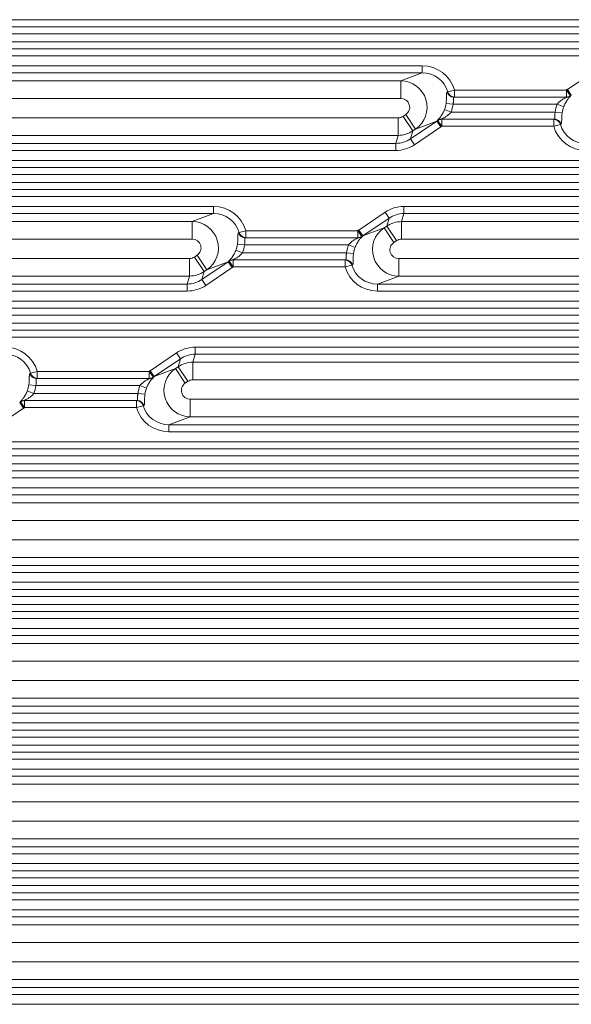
# Model space of a CAD drawing. Header units: millimetres. Extents: x 990 to 1809, y 0 to 562.
# Tile 89 of 256: x 1326 to 1342, y 351 to 379. Entities that reach past the tile are written whole.
import ezdxf

# ---------------------------------------------------------------- set-up
doc = ezdxf.new("R2010")
doc.units = ezdxf.units.MM
doc.layers.add('1', color=7, linetype='Continuous', true_color=0xffffff)

msp = doc.modelspace()

# ---------------------------------------------------------------- linework, layer by layer
at = {"layer": '1', "color": 7, "linetype": 'Continuous', "lineweight": 18}
for p, q in [((1217.076, 379.154), (1350.765, 379.154)), ((1217.081, 378.948), (1350.76, 378.948)), ((1350.756, 378.954), (1217.085, 378.954)), ((1350.763, 378.748), (1217.078, 378.748)), ((1217.078, 378.528), (1350.763, 378.528)), ((1350.757, 378.328), (1217.084, 378.328)), ((1217.088, 378.322), (1350.753, 378.322)), ((1350.746, 378.122), (1217.095, 378.122)), ((1229.938, 377.84), (1337.903, 377.84)), ((1337.903, 377.84), (1337.903, 377.64)), ((1337.903, 377.64), (1229.938, 377.64)), ((1337.296, 377.413), (1337.903, 377.64)), ((1342.027, 377.173), (1342.775, 377.677)), ((1230.545, 377.413), (1337.296, 377.413)), ((1337.296, 376.914), (1337.296, 377.413)), ((1342.139, 377.007), (1342.027, 377.173)), ((1337.296, 376.914), (1230.545, 376.914)), ((1338.612, 377.093), (1338.629, 377.1)), ((1338.819, 377.154), (1338.629, 377.1)), ((1338.819, 376.954), (1338.802, 376.948)), ((1338.802, 376.948), (1342, 376.948)), ((1338.819, 377.154), (1342.001, 377.154)), ((1338.819, 377.154), (1338.819, 376.954)), ((1342.001, 376.954), (1338.819, 376.954)), ((1342.001, 377.154), (1342.001, 376.954)), ((1342.118, 376.992), (1342.001, 377.154)), ((1338.778, 376.748), (1338.581, 376.774)), ((1341.738, 376.748), (1338.778, 376.748)), ((1341.923, 376.677), (1341.738, 376.748)), ((1230.622, 376.363), (1337.219, 376.363)), ((1337.219, 375.863), (1337.219, 376.363)), ((1337.359, 376.405), (1337.435, 376.457)), ((1337.638, 375.991), (1337.359, 376.405)), ((1337.714, 376.042), (1337.435, 376.457)), ((1341.657, 376.328), (1338.459, 376.328)), ((1338.459, 376.122), (1338.459, 376.322)), ((1338.459, 376.322), (1341.64, 376.322)), ((1338.722, 376.528), (1338.536, 376.599)), ((1338.722, 376.528), (1341.682, 376.528)), ((1341.64, 376.322), (1341.657, 376.328)), ((1341.64, 376.122), (1341.64, 376.322)), ((1341.878, 376.502), (1341.682, 376.528)), ((1337.572, 375.765), (1338.32, 376.269)), ((1337.714, 376.042), (1337.638, 375.991)), ((1338.432, 376.103), (1337.684, 375.599)), ((1338.32, 376.269), (1337.714, 376.042)), ((1338.432, 376.103), (1338.32, 376.269)), ((1338.459, 376.122), (1338.341, 376.284)), ((1341.64, 376.122), (1338.459, 376.122)), ((1341.83, 376.176), (1341.64, 376.122)), ((1341.847, 376.183), (1341.83, 376.176)), ((1337.219, 375.863), (1230.622, 375.863)), ((1337.153, 375.636), (1337.219, 375.863)), ((1337.638, 375.991), (1337.572, 375.765)), ((1337.684, 375.599), (1337.572, 375.765)), ((1230.688, 375.636), (1337.153, 375.636)), ((1337.153, 375.436), (1337.153, 375.636)), ((1337.153, 375.436), (1230.688, 375.436)), ((1217.084, 374.948), (1350.757, 374.948)), ((1350.753, 374.954), (1217.088, 374.954)), ((1217.095, 375.154), (1350.746, 375.154)), ((1350.763, 374.748), (1217.078, 374.748)), ((1217.078, 374.528), (1350.763, 374.528)), ((1350.757, 374.328), (1217.084, 374.328)), ((1217.088, 374.322), (1350.753, 374.322)), ((1350.746, 374.122), (1217.095, 374.122)), ((1235.865, 373.84), (1331.976, 373.84)), ((1331.976, 373.84), (1331.976, 373.64)), ((1337.379, 373.84), (1348.411, 373.84)), ((1337.379, 373.84), (1337.379, 373.64)), ((1331.976, 373.64), (1235.865, 373.64)), ((1331.368, 373.413), (1331.976, 373.64)), ((1336.1, 373.173), (1336.848, 373.677)), ((1336.96, 373.512), (1336.848, 373.677)), ((1337.379, 373.64), (1337.313, 373.413)), ((1348.411, 373.64), (1337.379, 373.64)), ((1236.473, 373.413), (1331.368, 373.413)), ((1331.368, 372.914), (1331.368, 373.413)), ((1336.96, 373.512), (1336.212, 373.007)), ((1336.818, 373.234), (1336.894, 373.285)), ((1336.894, 373.285), (1336.96, 373.512)), ((1336.894, 373.285), (1337.173, 372.871)), ((1337.313, 373.413), (1346.761, 373.413)), ((1337.313, 373.413), (1337.313, 372.914)), ((1332.685, 373.093), (1332.702, 373.1)), ((1332.892, 373.154), (1332.702, 373.1)), ((1332.892, 373.154), (1336.073, 373.154)), ((1332.892, 373.154), (1332.892, 372.954)), ((1336.073, 373.154), (1336.073, 372.954)), ((1336.191, 372.992), (1336.073, 373.154)), ((1336.212, 373.007), (1336.1, 373.173)), ((1336.212, 373.007), (1336.818, 373.234)), ((1336.818, 373.234), (1337.097, 372.82)), ((1331.368, 372.914), (1236.473, 372.914)), ((1332.85, 372.748), (1332.654, 372.774)), ((1335.81, 372.748), (1332.85, 372.748)), ((1332.892, 372.954), (1332.875, 372.948)), ((1332.875, 372.948), (1336.073, 372.948)), ((1336.073, 372.954), (1332.892, 372.954)), ((1335.996, 372.677), (1335.81, 372.748)), ((1337.173, 372.871), (1337.097, 372.82)), ((1346.761, 372.914), (1337.313, 372.914)), ((1331.431, 372.405), (1331.507, 372.457)), ((1331.711, 371.991), (1331.431, 372.405)), ((1331.787, 372.042), (1331.507, 372.457)), ((1332.794, 372.528), (1332.609, 372.599)), ((1332.794, 372.528), (1335.754, 372.528)), ((1335.951, 372.502), (1335.754, 372.528)), ((1236.549, 372.363), (1331.292, 372.363)), ((1331.292, 371.863), (1331.292, 372.363)), ((1331.645, 371.765), (1332.393, 372.269)), ((1332.393, 372.269), (1331.787, 372.042)), ((1332.505, 372.103), (1332.393, 372.269)), ((1332.531, 372.122), (1332.414, 372.284)), ((1335.73, 372.328), (1332.531, 372.328)), ((1332.531, 372.122), (1332.531, 372.322)), ((1332.531, 372.322), (1335.713, 372.322)), ((1335.713, 372.122), (1332.531, 372.122)), ((1335.713, 372.322), (1335.73, 372.328)), ((1335.713, 372.122), (1335.713, 372.322)), ((1335.903, 372.176), (1335.713, 372.122)), ((1335.92, 372.183), (1335.903, 372.176)), ((1337.236, 371.863), (1337.236, 372.363)), ((1337.236, 372.363), (1346.761, 372.363)), ((1331.292, 371.863), (1236.549, 371.863)), ((1331.226, 371.636), (1331.292, 371.863)), ((1331.711, 371.991), (1331.645, 371.765)), ((1331.787, 372.042), (1331.711, 371.991)), ((1332.505, 372.103), (1331.757, 371.599)), ((1337.236, 371.863), (1336.629, 371.636)), ((1346.761, 371.863), (1337.236, 371.863)), ((1236.615, 371.636), (1331.226, 371.636)), ((1331.226, 371.436), (1331.226, 371.636)), ((1331.757, 371.599), (1331.645, 371.765)), ((1336.629, 371.436), (1336.629, 371.636)), ((1336.629, 371.636), (1348.411, 371.636)), ((1331.226, 371.436), (1236.615, 371.436)), ((1348.411, 371.436), (1336.629, 371.436)), ((1217.095, 371.154), (1350.746, 371.154)), ((1350.763, 370.748), (1217.078, 370.748)), ((1217.084, 370.948), (1350.757, 370.948)), ((1350.753, 370.954), (1217.088, 370.954)), ((1217.078, 370.528), (1350.763, 370.528)), ((1350.757, 370.328), (1217.084, 370.328)), ((1217.088, 370.322), (1350.753, 370.322)), ((1350.746, 370.122), (1217.095, 370.122)), ((1330.173, 369.173), (1330.92, 369.677)), ((1331.032, 369.512), (1330.92, 369.677)), ((1331.452, 369.64), (1331.386, 369.413)), ((1331.452, 369.84), (1348.411, 369.84)), ((1331.452, 369.84), (1331.452, 369.64)), ((1348.411, 369.64), (1331.452, 369.64)), ((1331.032, 369.512), (1330.285, 369.007)), ((1330.966, 369.285), (1331.032, 369.512)), ((1331.386, 369.413), (1346.761, 369.413)), ((1331.386, 369.413), (1331.386, 368.914)), ((1326.757, 369.093), (1326.774, 369.1)), ((1326.965, 369.154), (1326.774, 369.1)), ((1326.965, 369.154), (1330.146, 369.154)), ((1326.965, 369.154), (1326.965, 368.954)), ((1330.146, 369.154), (1330.146, 368.954)), ((1330.263, 368.992), (1330.146, 369.154)), ((1330.285, 369.007), (1330.173, 369.173)), ((1330.285, 369.007), (1330.89, 369.234)), ((1330.89, 369.234), (1330.966, 369.285)), ((1330.89, 369.234), (1331.17, 368.82)), ((1330.966, 369.285), (1331.246, 368.871)), ((1326.923, 368.748), (1326.726, 368.774)), ((1326.965, 368.954), (1326.948, 368.948)), ((1326.948, 368.948), (1330.146, 368.948)), ((1330.146, 368.954), (1326.965, 368.954)), ((1331.246, 368.871), (1331.17, 368.82)), ((1346.761, 368.914), (1331.386, 368.914)), ((1326.867, 368.528), (1326.682, 368.599)), ((1326.867, 368.528), (1329.827, 368.528)), ((1329.883, 368.748), (1326.923, 368.748)), ((1330.024, 368.502), (1329.827, 368.528)), ((1330.068, 368.677), (1329.883, 368.748)), ((1326.577, 368.103), (1326.465, 368.269)), ((1326.604, 368.122), (1326.487, 368.284)), ((1329.802, 368.328), (1326.604, 368.328)), ((1326.604, 368.122), (1326.604, 368.322)), ((1326.604, 368.322), (1329.785, 368.322)), ((1329.785, 368.322), (1329.802, 368.328)), ((1329.785, 368.122), (1329.785, 368.322)), ((1331.309, 367.863), (1331.309, 368.363)), ((1331.309, 368.363), (1346.761, 368.363)), ((1326.577, 368.103), (1325.83, 367.599)), ((1329.785, 368.122), (1326.604, 368.122)), ((1329.976, 368.176), (1329.785, 368.122)), ((1329.993, 368.183), (1329.976, 368.176)), ((1331.309, 367.863), (1330.702, 367.636)), ((1346.761, 367.863), (1331.309, 367.863)), ((1330.702, 367.436), (1330.702, 367.636)), ((1330.702, 367.636), (1348.411, 367.636)), ((1348.411, 367.436), (1330.702, 367.436)), ((1217.095, 367.154), (1350.746, 367.154)), ((1217.084, 366.948), (1350.757, 366.948)), ((1350.753, 366.954), (1217.088, 366.954)), ((1350.763, 366.748), (1217.078, 366.748)), ((1217.078, 366.528), (1350.763, 366.528)), ((1350.757, 366.328), (1217.084, 366.328)), ((1217.088, 366.322), (1350.753, 366.322)), ((1350.746, 366.122), (1217.095, 366.122)), ((1325.525, 365.84), (1348.411, 365.84)), ((1325.458, 365.413), (1346.761, 365.413)), ((1348.411, 365.64), (1325.525, 365.64)), ((1346.761, 364.914), (1325.458, 364.914)), ((1325.382, 364.363), (1346.761, 364.363)), ((1346.761, 363.863), (1325.382, 363.863)), ((1324.774, 363.636), (1348.411, 363.636)), ((1348.411, 363.436), (1324.774, 363.436)), ((1217.084, 362.948), (1350.757, 362.948)), ((1350.753, 362.954), (1217.088, 362.954)), ((1217.095, 363.154), (1350.746, 363.154)), ((1350.763, 362.748), (1217.078, 362.748)), ((1217.078, 362.528), (1350.763, 362.528)), ((1350.757, 362.328), (1217.084, 362.328)), ((1217.088, 362.322), (1350.753, 362.322)), ((1350.746, 362.122), (1217.095, 362.122)), ((1319.597, 361.84), (1348.411, 361.84)), ((1348.411, 361.64), (1319.597, 361.64)), ((1319.531, 361.413), (1346.761, 361.413)), ((1346.761, 360.914), (1319.531, 360.914)), ((1319.455, 360.363), (1346.761, 360.363)), ((1346.761, 359.863), (1319.455, 359.863)), ((1318.847, 359.636), (1348.411, 359.636)), ((1348.411, 359.436), (1318.847, 359.436)), ((1217.095, 359.154), (1350.746, 359.154)), ((1350.763, 358.748), (1217.078, 358.748)), ((1217.084, 358.948), (1350.757, 358.948)), ((1350.753, 358.954), (1217.088, 358.954)), ((1217.078, 358.528), (1350.763, 358.528)), ((1350.757, 358.328), (1217.084, 358.328)), ((1217.088, 358.322), (1350.753, 358.322)), ((1350.746, 358.122), (1217.095, 358.122)), ((1313.67, 357.84), (1348.411, 357.84)), ((1348.411, 357.64), (1313.67, 357.64)), ((1313.604, 357.413), (1346.761, 357.413)), ((1346.761, 356.914), (1313.604, 356.914)), ((1313.527, 356.363), (1346.761, 356.363)), ((1312.92, 355.636), (1348.411, 355.636)), ((1346.761, 355.863), (1313.527, 355.863)), ((1348.411, 355.436), (1312.92, 355.436)), ((1217.095, 355.154), (1350.746, 355.154)), ((1217.084, 354.948), (1350.757, 354.948)), ((1350.753, 354.954), (1217.088, 354.954)), ((1350.763, 354.748), (1217.078, 354.748)), ((1217.078, 354.528), (1350.763, 354.528)), ((1350.757, 354.328), (1217.084, 354.328)), ((1217.088, 354.322), (1350.753, 354.322)), ((1350.746, 354.122), (1217.095, 354.122)), ((1307.743, 353.84), (1348.411, 353.84)), ((1348.411, 353.64), (1307.743, 353.64)), ((1307.677, 353.413), (1346.761, 353.413)), ((1346.761, 352.914), (1307.677, 352.914)), ((1307.6, 352.363), (1346.761, 352.363)), ((1346.761, 351.863), (1307.6, 351.863)), ((1306.993, 351.636), (1348.411, 351.636)), ((1348.411, 351.436), (1306.993, 351.436)), ((1217.095, 351.154), (1350.746, 351.154))]:
    msp.add_line(p, q, dxfattribs=at)
for centre, major_axis, ratio, start_param, end_param in [((1337.896, 376.889), (0.9, 0.337), 0.988999, 6.204361, 7.492344), ((1337.896, 376.889), (0.714, 0.267), 0.983262, 6.204361, 7.492344), ((1337.294, 376.663), (-0.263, 0.702), 0.996374, 3.379769, 5.921548), ((1342.563, 376.388), (-0.9, -0.337), 0.988999, 4.950565, 4.984586), ((1337.294, 376.663), (0.237, 0.089), 0.988999, 4.950565, 7.492344), ((1338.802, 377.148), (-0.07, 0.187), 0.988999, 1.491972, 2.779955), ((1338.819, 377.154), (-0.07, 0.187), 0.988999, 1.491972, 2.779955), ((1342, 377.148), (-0.2, -0.008), 0.998628, 1.532579, 2.181179), ((1343.588, 376.571), (-1.586, 0.391), 0.171067, 0.026958, 0.049124), ((1342.001, 377.154), (-0.199, 0.017), 0.99862, 1.655923, 2.282695), ((1342.563, 376.388), (0.714, 0.267), 0.983264, 1.809021, 1.843042), ((1343.588, 376.771), (-1.476, 0.238), 0.094824, 0.107237, 0.129403), ((1337.826, 376.862), (0.714, 0.267), 0.983262, 5.562209, 5.8013), ((1337.826, 376.862), (0.9, 0.337), 0.988999, 5.562209, 5.8013), ((1342.633, 376.414), (-0.9, -0.337), 0.988999, 5.562209, 5.8013), ((1342.633, 376.414), (0.714, 0.267), 0.983262, 2.420616, 2.659707), ((1337.219, 376.613), (-0.07, -0.24), 0.998514, 0.282449, 0.87576), ((1338.459, 376.128), (-0.2, -0.008), 0.998628, 4.674171, 5.322772), ((1338.459, 376.122), (-0.199, 0.017), 0.99862, 4.797516, 5.424288), ((1336.872, 376.705), (-1.586, 0.391), 0.171067, 3.168551, 3.190717), ((1341.64, 376.122), (-0.07, 0.187), 0.988999, 4.633564, 5.921548), ((1341.657, 376.128), (-0.07, 0.187), 0.988999, 4.633564, 5.921548), ((1337.896, 376.889), (0.714, 0.267), 0.983265, 4.95062, 4.984641), ((1336.872, 376.505), (-1.476, 0.238), 0.094824, 3.24883, 3.270997), ((1337.896, 376.889), (0.9, 0.337), 0.988999, 4.950565, 4.984586), ((1342.563, 376.388), (-0.9, -0.337), 0.988999, 6.204361, 7.492344), ((1342.563, 376.388), (0.714, 0.267), 0.983262, 3.062768, 4.350752), ((1337.154, 376.388), (0.21, 0.722), 0.997724, 3.424042, 4.017353), ((1337.219, 376.613), (-0.72, 0.209), 0.999505, 1.853245, 2.446557), ((1337.154, 376.388), (-0.266, -0.914), 0.998514, 0.282449, 0.87576), ((1331.969, 372.889), (0.9, 0.337), 0.988999, 6.204361, 7.492344), ((1337.378, 372.889), (0.266, 0.914), 0.998514, 0.282449, 0.87576), ((1331.969, 372.889), (0.714, 0.267), 0.983262, 6.204361, 7.492344), ((1337.378, 372.889), (0.21, 0.722), 0.997724, 0.282449, 0.87576), ((1331.366, 372.663), (-0.263, 0.702), 0.996374, 3.379769, 5.921548), ((1337.313, 372.663), (-0.72, 0.209), 0.999505, 4.994838, 5.588149), ((1332.875, 373.148), (-0.07, 0.187), 0.988999, 1.491972, 2.779955), ((1332.892, 373.154), (-0.07, 0.187), 0.988999, 1.491972, 2.779955), ((1336.636, 372.388), (-0.9, -0.337), 0.988999, 4.950565, 4.984586), ((1336.073, 373.154), (-0.199, 0.017), 0.99862, 1.655923, 2.282695), ((1336.073, 373.148), (-0.2, -0.008), 0.998628, 1.532579, 2.181179), ((1336.636, 372.388), (0.714, 0.267), 0.98326, 1.808948, 1.842969), ((1337.66, 372.771), (-1.476, 0.238), 0.094824, 0.107238, 0.129404), ((1337.238, 372.613), (-0.263, 0.702), 0.996374, 0.238176, 2.779955), ((1331.366, 372.663), (0.237, 0.089), 0.988999, 4.950565, 7.492344), ((1331.899, 372.862), (0.714, 0.267), 0.983262, 5.562209, 5.8013), ((1331.899, 372.862), (0.9, 0.337), 0.988999, 5.562209, 5.8013), ((1336.706, 372.414), (-0.9, -0.337), 0.988999, 5.562209, 5.8013), ((1337.66, 372.571), (-1.586, 0.391), 0.171068, 0.026958, 0.049125), ((1337.238, 372.613), (-0.237, -0.089), 0.988999, 4.950565, 7.492344), ((1337.313, 372.663), (0.07, 0.24), 0.998514, 0.282449, 0.87576), ((1331.292, 372.613), (-0.07, -0.24), 0.998514, 0.282449, 0.87576), ((1336.706, 372.414), (0.714, 0.267), 0.983262, 2.420616, 2.659707), ((1331.969, 372.889), (0.714, 0.267), 0.983262, 4.950568, 4.984589), ((1332.531, 372.128), (-0.2, -0.008), 0.998628, 4.674171, 5.322772), ((1330.944, 372.505), (-1.476, 0.238), 0.094824, 3.24883, 3.270997), ((1332.531, 372.122), (-0.199, 0.017), 0.99862, 4.797516, 5.424288), ((1331.969, 372.889), (0.9, 0.337), 0.988999, 4.950565, 4.984586), ((1330.944, 372.705), (-1.586, 0.391), 0.171067, 3.168551, 3.190717), ((1335.713, 372.122), (-0.07, 0.187), 0.988999, 4.633564, 5.921548), ((1336.636, 372.388), (-0.9, -0.337), 0.988999, 6.204361, 7.492344), ((1335.73, 372.128), (-0.07, 0.187), 0.988999, 4.633564, 5.921548), ((1336.636, 372.388), (0.714, 0.267), 0.983262, 3.062768, 4.350752), ((1331.292, 372.613), (-0.72, 0.209), 0.999505, 1.853245, 2.446557), ((1331.226, 372.388), (0.21, 0.722), 0.997724, 3.424042, 4.017353), ((1331.226, 372.388), (-0.266, -0.914), 0.998514, 0.282449, 0.87576), ((1326.042, 368.889), (0.9, 0.337), 0.988999, 6.204361, 7.492344), ((1326.042, 368.889), (0.714, 0.267), 0.983262, 6.204361, 7.492344), ((1331.451, 368.889), (0.266, 0.914), 0.998514, 0.282449, 0.87576), ((1331.451, 368.889), (0.21, 0.722), 0.997724, 0.282449, 0.87576), ((1331.386, 368.663), (-0.72, 0.209), 0.999505, 4.994838, 5.588149), ((1326.948, 369.148), (-0.07, 0.187), 0.988999, 1.491972, 2.779955), ((1326.965, 369.154), (-0.07, 0.187), 0.988999, 1.491972, 2.779955), ((1330.709, 368.388), (-0.9, -0.337), 0.988999, 4.950565, 4.984586), ((1331.311, 368.613), (-0.263, 0.702), 0.996374, 0.238176, 2.779955), ((1325.972, 368.862), (0.714, 0.267), 0.983262, 5.562209, 5.8013), ((1330.146, 369.154), (-0.199, 0.017), 0.99862, 1.655923, 2.282695), ((1330.146, 369.148), (-0.2, -0.008), 0.998628, 1.532579, 2.181179), ((1331.733, 368.571), (-1.586, 0.391), 0.171068, 0.026958, 0.049125), ((1330.709, 368.388), (0.714, 0.267), 0.983262, 1.808982, 1.843003), ((1331.733, 368.771), (-1.476, 0.238), 0.094823, 0.107236, 0.129402), ((1331.311, 368.613), (-0.237, -0.089), 0.988999, 4.950565, 7.492344), ((1331.386, 368.663), (0.07, 0.24), 0.998514, 0.282449, 0.87576), ((1325.972, 368.862), (0.9, 0.337), 0.988999, 5.562209, 5.8013), ((1330.779, 368.414), (-0.9, -0.337), 0.988999, 5.562209, 5.8013), ((1330.779, 368.414), (0.714, 0.267), 0.983262, 2.420616, 2.659707), ((1326.042, 368.889), (0.714, 0.267), 0.983263, 4.950582, 4.984603), ((1326.604, 368.128), (-0.2, -0.008), 0.998628, 4.674171, 5.322772), ((1325.017, 368.505), (-1.476, 0.238), 0.094824, 3.24883, 3.270997), ((1326.604, 368.122), (-0.199, 0.017), 0.99862, 4.797516, 5.424288), ((1325.017, 368.705), (-1.586, 0.391), 0.171067, 3.168551, 3.190717), ((1329.785, 368.122), (-0.07, 0.187), 0.988999, 4.633564, 5.921548), ((1329.802, 368.128), (-0.07, 0.187), 0.988999, 4.633564, 5.921548), ((1326.042, 368.889), (0.9, 0.337), 0.988999, 4.950565, 4.984586), ((1330.709, 368.388), (-0.9, -0.337), 0.988999, 6.204361, 7.492344), ((1330.709, 368.388), (0.714, 0.267), 0.983262, 3.062768, 4.350752)]:
    msp.add_ellipse(centre, major_axis=major_axis, ratio=ratio, start_param=start_param, end_param=end_param, dxfattribs=at)
for points, knots in [([(1338.581, 376.774), (1338.582, 376.785), (1338.584, 376.797), (1338.586, 376.819), (1338.587, 376.83), (1338.59, 376.863), (1338.591, 376.884), (1338.592, 376.914), (1338.592, 376.923), (1338.593, 376.942), (1338.593, 376.95), (1338.593, 376.976), (1338.593, 376.991), (1338.594, 377.012), (1338.594, 377.018), (1338.595, 377.03), (1338.595, 377.036), (1338.596, 377.052), (1338.597, 377.061), (1338.599, 377.072), (1338.6, 377.075), (1338.602, 377.081), (1338.603, 377.083), (1338.606, 377.09), (1338.609, 377.092), (1338.612, 377.093)], [0, 0, 0, 0, 0.0625, 0.0625, 0.125, 0.125, 0.25, 0.25, 0.3125, 0.3125, 0.375, 0.375, 0.5, 0.5, 0.5625, 0.5625, 0.625, 0.625, 0.75, 0.75, 0.8125, 0.8125, 0.875, 0.875, 1, 1, 1, 1]), ([(1338.802, 376.948), (1338.799, 376.947), (1338.796, 376.946), (1338.793, 376.941), (1338.792, 376.939), (1338.79, 376.935), (1338.79, 376.933), (1338.789, 376.925), (1338.788, 376.919), (1338.788, 376.904), (1338.789, 376.895), (1338.789, 376.877), (1338.79, 376.867), (1338.79, 376.851), (1338.79, 376.845), (1338.79, 376.834), (1338.789, 376.828), (1338.788, 376.81), (1338.787, 376.798), (1338.783, 376.773), (1338.781, 376.761), (1338.778, 376.748)], [0, 0, 0, 0, 0.125, 0.125, 0.1875, 0.1875, 0.25, 0.25, 0.375, 0.375, 0.5, 0.5, 0.625, 0.625, 0.6875, 0.6875, 0.75, 0.75, 0.875, 0.875, 1, 1, 1, 1]), ([(1341.738, 376.748), (1341.748, 376.762), (1341.759, 376.775), (1341.782, 376.799), (1341.794, 376.811), (1341.819, 376.833), (1341.831, 376.843), (1341.856, 376.862), (1341.869, 376.871), (1341.895, 376.888), (1341.907, 376.896), (1341.932, 376.911), (1341.944, 376.918), (1341.961, 376.927), (1341.967, 376.93), (1341.977, 376.935), (1341.982, 376.937), (1341.99, 376.942), (1341.994, 376.944), (1341.999, 376.947), (1342.001, 376.948), (1342, 376.948)], [0, 0, 0, 0, 0.125, 0.125, 0.25, 0.25, 0.375, 0.375, 0.5, 0.5, 0.625, 0.625, 0.75, 0.75, 0.8125, 0.8125, 0.875, 0.875, 0.9375, 0.9375, 1, 1, 1, 1]), ([(1342.121, 376.989), (1342.122, 376.988), (1342.12, 376.985), (1342.113, 376.977), (1342.108, 376.971), (1342.097, 376.96), (1342.094, 376.956), (1342.085, 376.946), (1342.081, 376.941), (1342.068, 376.926), (1342.058, 376.914), (1342.042, 376.894), (1342.037, 376.887), (1342.026, 376.872), (1342.021, 376.864), (1342.004, 376.839), (1341.994, 376.822), (1341.977, 376.793), (1341.972, 376.783), (1341.961, 376.763), (1341.951, 376.743), (1341.941, 376.721), (1341.932, 376.699), (1341.927, 376.688), (1341.923, 376.677)], [0, 0, 0, 0, 0.125, 0.125, 0.25, 0.25, 0.3125, 0.3125, 0.375, 0.375, 0.5, 0.5, 0.5625, 0.5625, 0.625, 0.625, 0.75, 0.75, 0.8125, 0.8125, 0.875, 0.9375, 0.9375, 1, 1, 1, 1]), ([(1338.338, 376.288), (1338.337, 376.288), (1338.339, 376.291), (1338.346, 376.299), (1338.351, 376.305), (1338.362, 376.317), (1338.366, 376.321), (1338.374, 376.33), (1338.378, 376.335), (1338.392, 376.35), (1338.401, 376.362), (1338.417, 376.383), (1338.422, 376.39), (1338.433, 376.405), (1338.439, 376.412), (1338.455, 376.437), (1338.466, 376.454), (1338.482, 376.483), (1338.487, 376.493), (1338.498, 376.513), (1338.508, 376.534), (1338.518, 376.555), (1338.527, 376.577), (1338.532, 376.588), (1338.536, 376.599)], [0, 0, 0, 0, 0.125, 0.125, 0.25, 0.25, 0.3125, 0.3125, 0.375, 0.375, 0.5, 0.5, 0.5625, 0.5625, 0.625, 0.625, 0.75, 0.75, 0.8125, 0.8125, 0.875, 0.9375, 0.9375, 1, 1, 1, 1]), ([(1338.722, 376.528), (1338.711, 376.514), (1338.7, 376.502), (1338.677, 376.477), (1338.665, 376.465), (1338.641, 376.443), (1338.628, 376.433), (1338.603, 376.414), (1338.59, 376.405), (1338.565, 376.388), (1338.552, 376.38), (1338.527, 376.365), (1338.515, 376.359), (1338.498, 376.349), (1338.492, 376.347), (1338.482, 376.341), (1338.477, 376.339), (1338.469, 376.334), (1338.465, 376.333), (1338.46, 376.33), (1338.459, 376.329), (1338.459, 376.328)], [0, 0, 0, 0, 0.125, 0.125, 0.25, 0.25, 0.375, 0.375, 0.5, 0.5, 0.625, 0.625, 0.75, 0.75, 0.8125, 0.8125, 0.875, 0.875, 0.9375, 0.9375, 1, 1, 1, 1]), ([(1341.657, 376.328), (1341.66, 376.329), (1341.663, 376.331), (1341.666, 376.335), (1341.667, 376.337), (1341.669, 376.341), (1341.669, 376.343), (1341.671, 376.351), (1341.671, 376.358), (1341.671, 376.372), (1341.671, 376.381), (1341.67, 376.399), (1341.67, 376.409), (1341.669, 376.425), (1341.669, 376.431), (1341.67, 376.442), (1341.67, 376.448), (1341.671, 376.466), (1341.672, 376.478), (1341.676, 376.503), (1341.678, 376.515), (1341.682, 376.528)], [0, 0, 0, 0, 0.125, 0.125, 0.1875, 0.1875, 0.25, 0.25, 0.375, 0.375, 0.5, 0.5, 0.625, 0.625, 0.6875, 0.6875, 0.75, 0.75, 0.875, 0.875, 1, 1, 1, 1]), ([(1341.878, 376.502), (1341.877, 376.491), (1341.875, 376.48), (1341.873, 376.457), (1341.872, 376.446), (1341.87, 376.413), (1341.868, 376.392), (1341.867, 376.363), (1341.867, 376.353), (1341.867, 376.335), (1341.866, 376.326), (1341.866, 376.3), (1341.866, 376.285), (1341.865, 376.265), (1341.865, 376.258), (1341.865, 376.246), (1341.864, 376.24), (1341.863, 376.225), (1341.862, 376.216), (1341.86, 376.205), (1341.859, 376.201), (1341.857, 376.196), (1341.856, 376.193), (1341.853, 376.187), (1341.85, 376.184), (1341.847, 376.183)], [0, 0, 0, 0, 0.0625, 0.0625, 0.125, 0.125, 0.25, 0.25, 0.3125, 0.3125, 0.375, 0.375, 0.5, 0.5, 0.5625, 0.5625, 0.625, 0.625, 0.75, 0.75, 0.8125, 0.8125, 0.875, 0.875, 1, 1, 1, 1]), ([(1332.654, 372.774), (1332.655, 372.785), (1332.656, 372.797), (1332.659, 372.819), (1332.66, 372.83), (1332.662, 372.863), (1332.664, 372.884), (1332.665, 372.914), (1332.665, 372.923), (1332.665, 372.942), (1332.666, 372.95), (1332.666, 372.976), (1332.666, 372.991), (1332.667, 373.012), (1332.667, 373.018), (1332.667, 373.03), (1332.668, 373.036), (1332.669, 373.052), (1332.67, 373.061), (1332.672, 373.072), (1332.673, 373.075), (1332.674, 373.081), (1332.675, 373.083), (1332.679, 373.09), (1332.682, 373.092), (1332.685, 373.093)], [0, 0, 0, 0, 0.0625, 0.0625, 0.125, 0.125, 0.25, 0.25, 0.3125, 0.3125, 0.375, 0.375, 0.5, 0.5, 0.5625, 0.5625, 0.625, 0.625, 0.75, 0.75, 0.8125, 0.8125, 0.875, 0.875, 1, 1, 1, 1]), ([(1336.194, 372.989), (1336.195, 372.988), (1336.193, 372.985), (1336.186, 372.977), (1336.181, 372.971), (1336.17, 372.96), (1336.166, 372.956), (1336.158, 372.946), (1336.154, 372.941), (1336.14, 372.926), (1336.13, 372.914), (1336.115, 372.894), (1336.11, 372.887), (1336.099, 372.872), (1336.093, 372.864), (1336.077, 372.839), (1336.066, 372.822), (1336.05, 372.793), (1336.045, 372.783), (1336.034, 372.763), (1336.024, 372.743), (1336.014, 372.721), (1336.005, 372.699), (1336, 372.688), (1335.996, 372.677)], [0, 0, 0, 0, 0.125, 0.125, 0.25, 0.25, 0.3125, 0.3125, 0.375, 0.375, 0.5, 0.5, 0.5625, 0.5625, 0.625, 0.625, 0.75, 0.75, 0.8125, 0.8125, 0.875, 0.9375, 0.9375, 1, 1, 1, 1]), ([(1332.875, 372.948), (1332.871, 372.947), (1332.869, 372.946), (1332.866, 372.941), (1332.865, 372.939), (1332.863, 372.935), (1332.863, 372.933), (1332.861, 372.925), (1332.861, 372.919), (1332.861, 372.904), (1332.861, 372.895), (1332.862, 372.877), (1332.862, 372.867), (1332.863, 372.851), (1332.862, 372.845), (1332.862, 372.834), (1332.862, 372.828), (1332.861, 372.81), (1332.86, 372.798), (1332.856, 372.773), (1332.853, 372.761), (1332.85, 372.748)], [0, 0, 0, 0, 0.125, 0.125, 0.1875, 0.1875, 0.25, 0.25, 0.375, 0.375, 0.5, 0.5, 0.625, 0.625, 0.6875, 0.6875, 0.75, 0.75, 0.875, 0.875, 1, 1, 1, 1]), ([(1335.81, 372.748), (1335.821, 372.762), (1335.832, 372.775), (1335.855, 372.799), (1335.867, 372.811), (1335.891, 372.833), (1335.904, 372.843), (1335.929, 372.862), (1335.942, 372.871), (1335.967, 372.888), (1335.98, 372.896), (1336.005, 372.911), (1336.017, 372.918), (1336.034, 372.927), (1336.039, 372.93), (1336.05, 372.935), (1336.055, 372.937), (1336.063, 372.942), (1336.067, 372.944), (1336.072, 372.947), (1336.073, 372.948), (1336.073, 372.948)], [0, 0, 0, 0, 0.125, 0.125, 0.25, 0.25, 0.375, 0.375, 0.5, 0.5, 0.625, 0.625, 0.75, 0.75, 0.8125, 0.8125, 0.875, 0.875, 0.9375, 0.9375, 1, 1, 1, 1]), ([(1332.411, 372.288), (1332.41, 372.288), (1332.411, 372.291), (1332.419, 372.299), (1332.424, 372.305), (1332.434, 372.317), (1332.438, 372.321), (1332.446, 372.33), (1332.451, 372.335), (1332.464, 372.35), (1332.474, 372.362), (1332.49, 372.383), (1332.495, 372.39), (1332.506, 372.405), (1332.511, 372.412), (1332.528, 372.437), (1332.538, 372.454), (1332.555, 372.483), (1332.56, 372.493), (1332.57, 372.513), (1332.581, 372.534), (1332.59, 372.555), (1332.6, 372.577), (1332.605, 372.588), (1332.609, 372.599)], [0, 0, 0, 0, 0.125, 0.125, 0.25, 0.25, 0.3125, 0.3125, 0.375, 0.375, 0.5, 0.5, 0.5625, 0.5625, 0.625, 0.625, 0.75, 0.75, 0.8125, 0.8125, 0.875, 0.9375, 0.9375, 1, 1, 1, 1]), ([(1332.794, 372.528), (1332.784, 372.514), (1332.773, 372.502), (1332.75, 372.477), (1332.738, 372.465), (1332.713, 372.443), (1332.701, 372.433), (1332.676, 372.414), (1332.663, 372.405), (1332.637, 372.388), (1332.625, 372.38), (1332.6, 372.365), (1332.588, 372.359), (1332.571, 372.349), (1332.565, 372.347), (1332.555, 372.341), (1332.55, 372.339), (1332.542, 372.334), (1332.538, 372.333), (1332.533, 372.33), (1332.531, 372.329), (1332.531, 372.328)], [0, 0, 0, 0, 0.125, 0.125, 0.25, 0.25, 0.375, 0.375, 0.5, 0.5, 0.625, 0.625, 0.75, 0.75, 0.8125, 0.8125, 0.875, 0.875, 0.9375, 0.9375, 1, 1, 1, 1]), ([(1335.73, 372.328), (1335.733, 372.329), (1335.736, 372.331), (1335.739, 372.335), (1335.74, 372.337), (1335.741, 372.341), (1335.742, 372.343), (1335.743, 372.351), (1335.744, 372.358), (1335.744, 372.372), (1335.743, 372.381), (1335.743, 372.399), (1335.742, 372.409), (1335.742, 372.425), (1335.742, 372.431), (1335.742, 372.442), (1335.743, 372.448), (1335.744, 372.466), (1335.745, 372.478), (1335.749, 372.503), (1335.751, 372.515), (1335.754, 372.528)], [0, 0, 0, 0, 0.125, 0.125, 0.1875, 0.1875, 0.25, 0.25, 0.375, 0.375, 0.5, 0.5, 0.625, 0.625, 0.6875, 0.6875, 0.75, 0.75, 0.875, 0.875, 1, 1, 1, 1]), ([(1335.951, 372.502), (1335.95, 372.491), (1335.948, 372.48), (1335.946, 372.457), (1335.945, 372.446), (1335.942, 372.413), (1335.941, 372.392), (1335.94, 372.363), (1335.94, 372.353), (1335.939, 372.335), (1335.939, 372.326), (1335.939, 372.3), (1335.938, 372.285), (1335.938, 372.265), (1335.938, 372.258), (1335.937, 372.246), (1335.937, 372.24), (1335.936, 372.225), (1335.935, 372.216), (1335.933, 372.205), (1335.932, 372.201), (1335.93, 372.196), (1335.929, 372.193), (1335.926, 372.187), (1335.923, 372.184), (1335.92, 372.183)], [0, 0, 0, 0, 0.0625, 0.0625, 0.125, 0.125, 0.25, 0.25, 0.3125, 0.3125, 0.375, 0.375, 0.5, 0.5, 0.5625, 0.5625, 0.625, 0.625, 0.75, 0.75, 0.8125, 0.8125, 0.875, 0.875, 1, 1, 1, 1]), ([(1326.726, 368.774), (1326.728, 368.785), (1326.729, 368.797), (1326.732, 368.819), (1326.733, 368.83), (1326.735, 368.863), (1326.736, 368.884), (1326.737, 368.914), (1326.738, 368.923), (1326.738, 368.942), (1326.738, 368.95), (1326.739, 368.976), (1326.739, 368.991), (1326.739, 369.012), (1326.74, 369.018), (1326.74, 369.03), (1326.74, 369.036), (1326.741, 369.052), (1326.742, 369.061), (1326.745, 369.072), (1326.745, 369.075), (1326.747, 369.081), (1326.748, 369.083), (1326.752, 369.09), (1326.754, 369.092), (1326.757, 369.093)], [0, 0, 0, 0, 0.0625, 0.0625, 0.125, 0.125, 0.25, 0.25, 0.3125, 0.3125, 0.375, 0.375, 0.5, 0.5, 0.5625, 0.5625, 0.625, 0.625, 0.75, 0.75, 0.8125, 0.8125, 0.875, 0.875, 1, 1, 1, 1]), ([(1326.948, 368.948), (1326.944, 368.947), (1326.941, 368.946), (1326.938, 368.941), (1326.937, 368.939), (1326.936, 368.935), (1326.935, 368.933), (1326.934, 368.925), (1326.934, 368.919), (1326.934, 368.904), (1326.934, 368.895), (1326.935, 368.877), (1326.935, 368.867), (1326.935, 368.851), (1326.935, 368.845), (1326.935, 368.834), (1326.935, 368.828), (1326.934, 368.81), (1326.933, 368.798), (1326.929, 368.773), (1326.926, 368.761), (1326.923, 368.748)], [0, 0, 0, 0, 0.125, 0.125, 0.1875, 0.1875, 0.25, 0.25, 0.375, 0.375, 0.5, 0.5, 0.625, 0.625, 0.6875, 0.6875, 0.75, 0.75, 0.875, 0.875, 1, 1, 1, 1]), ([(1329.883, 368.748), (1329.894, 368.762), (1329.905, 368.775), (1329.927, 368.799), (1329.939, 368.811), (1329.964, 368.833), (1329.977, 368.843), (1330.002, 368.862), (1330.015, 368.871), (1330.04, 368.888), (1330.053, 368.896), (1330.077, 368.911), (1330.089, 368.918), (1330.107, 368.927), (1330.112, 368.93), (1330.122, 368.935), (1330.127, 368.937), (1330.136, 368.942), (1330.139, 368.944), (1330.144, 368.947), (1330.146, 368.948), (1330.146, 368.948)], [0, 0, 0, 0, 0.125, 0.125, 0.25, 0.25, 0.375, 0.375, 0.5, 0.5, 0.625, 0.625, 0.75, 0.75, 0.8125, 0.8125, 0.875, 0.875, 0.9375, 0.9375, 1, 1, 1, 1]), ([(1330.267, 368.989), (1330.267, 368.988), (1330.266, 368.985), (1330.259, 368.977), (1330.253, 368.971), (1330.243, 368.96), (1330.239, 368.956), (1330.231, 368.946), (1330.227, 368.941), (1330.213, 368.926), (1330.203, 368.914), (1330.188, 368.894), (1330.182, 368.887), (1330.172, 368.872), (1330.166, 368.864), (1330.15, 368.839), (1330.139, 368.822), (1330.123, 368.793), (1330.117, 368.783), (1330.107, 368.763), (1330.097, 368.743), (1330.087, 368.721), (1330.077, 368.699), (1330.073, 368.688), (1330.068, 368.677)], [0, 0, 0, 0, 0.125, 0.125, 0.25, 0.25, 0.3125, 0.3125, 0.375, 0.375, 0.5, 0.5, 0.5625, 0.5625, 0.625, 0.625, 0.75, 0.75, 0.8125, 0.8125, 0.875, 0.9375, 0.9375, 1, 1, 1, 1]), ([(1326.483, 368.288), (1326.483, 368.288), (1326.484, 368.291), (1326.491, 368.299), (1326.497, 368.305), (1326.507, 368.317), (1326.511, 368.321), (1326.519, 368.33), (1326.524, 368.335), (1326.537, 368.35), (1326.547, 368.362), (1326.562, 368.383), (1326.568, 368.39), (1326.579, 368.405), (1326.584, 368.412), (1326.6, 368.437), (1326.611, 368.454), (1326.627, 368.483), (1326.633, 368.493), (1326.643, 368.513), (1326.653, 368.534), (1326.663, 368.555), (1326.673, 368.577), (1326.677, 368.588), (1326.682, 368.599)], [0, 0, 0, 0, 0.125, 0.125, 0.25, 0.25, 0.3125, 0.3125, 0.375, 0.375, 0.5, 0.5, 0.5625, 0.5625, 0.625, 0.625, 0.75, 0.75, 0.8125, 0.8125, 0.875, 0.9375, 0.9375, 1, 1, 1, 1]), ([(1326.867, 368.528), (1326.857, 368.514), (1326.846, 368.502), (1326.823, 368.477), (1326.811, 368.465), (1326.786, 368.443), (1326.774, 368.433), (1326.748, 368.414), (1326.736, 368.405), (1326.71, 368.388), (1326.697, 368.38), (1326.673, 368.365), (1326.661, 368.359), (1326.643, 368.349), (1326.638, 368.347), (1326.628, 368.341), (1326.623, 368.339), (1326.614, 368.334), (1326.611, 368.333), (1326.606, 368.33), (1326.604, 368.329), (1326.604, 368.328)], [0, 0, 0, 0, 0.125, 0.125, 0.25, 0.25, 0.375, 0.375, 0.5, 0.5, 0.625, 0.625, 0.75, 0.75, 0.8125, 0.8125, 0.875, 0.875, 0.9375, 0.9375, 1, 1, 1, 1]), ([(1329.802, 368.328), (1329.806, 368.329), (1329.809, 368.331), (1329.812, 368.335), (1329.813, 368.337), (1329.814, 368.341), (1329.815, 368.343), (1329.816, 368.351), (1329.816, 368.358), (1329.816, 368.372), (1329.816, 368.381), (1329.815, 368.399), (1329.815, 368.409), (1329.815, 368.425), (1329.815, 368.431), (1329.815, 368.442), (1329.815, 368.448), (1329.816, 368.466), (1329.818, 368.478), (1329.821, 368.503), (1329.824, 368.515), (1329.827, 368.528)], [0, 0, 0, 0, 0.125, 0.125, 0.1875, 0.1875, 0.25, 0.25, 0.375, 0.375, 0.5, 0.5, 0.625, 0.625, 0.6875, 0.6875, 0.75, 0.75, 0.875, 0.875, 1, 1, 1, 1]), ([(1330.024, 368.502), (1330.022, 368.491), (1330.021, 368.48), (1330.019, 368.457), (1330.018, 368.446), (1330.015, 368.413), (1330.014, 368.392), (1330.013, 368.363), (1330.012, 368.353), (1330.012, 368.335), (1330.012, 368.326), (1330.011, 368.3), (1330.011, 368.285), (1330.011, 368.265), (1330.011, 368.258), (1330.01, 368.246), (1330.01, 368.24), (1330.009, 368.225), (1330.008, 368.216), (1330.006, 368.205), (1330.005, 368.201), (1330.003, 368.196), (1330.002, 368.193), (1329.999, 368.187), (1329.996, 368.184), (1329.993, 368.183)], [0, 0, 0, 0, 0.0625, 0.0625, 0.125, 0.125, 0.25, 0.25, 0.3125, 0.3125, 0.375, 0.375, 0.5, 0.5, 0.5625, 0.5625, 0.625, 0.625, 0.75, 0.75, 0.8125, 0.8125, 0.875, 0.875, 1, 1, 1, 1])]:
    msp.add_open_spline(points, degree=3, knots=knots, dxfattribs=at)

doc.saveas('drawing.dxf')
